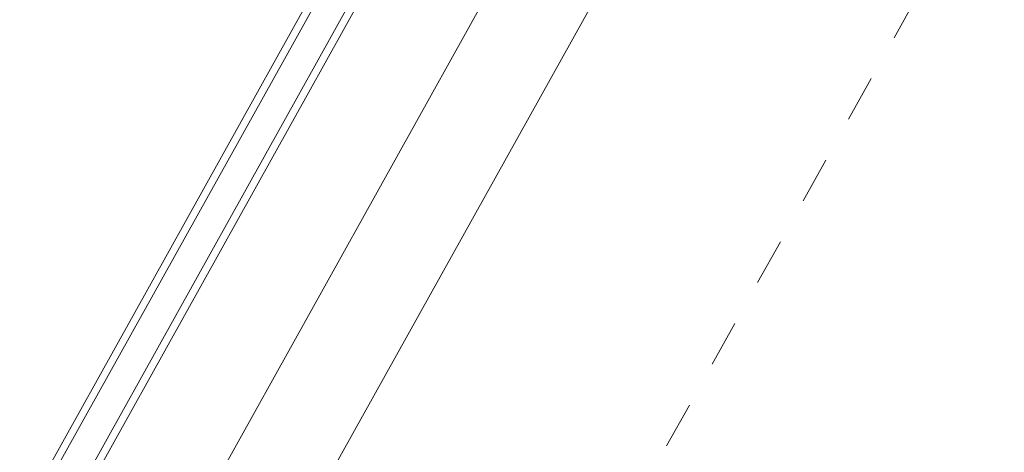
# Model space of a CAD drawing. Extents: x -613240 to -325500, y -25863 to 152403.
# Tile 87 of 254: x -389714 to -389187, y -4593 to -4361. Entities that reach past the tile are written whole.
import ezdxf

# ---------------------------------------------------------------- set-up
doc = ezdxf.new("R2010")
doc.units = 0
doc.header["$MEASUREMENT"] = 0
doc.linetypes.add('Hidden Line', pattern=[50, 25, -25])
doc.layers.add('Arch konstrukcja dachu_Nr_Pióra__21_Nr_Pióra__21', color=7, linetype='Continuous', lineweight=9)
doc.layers.add('Arch okna_Nr_Pióra__5', color=7, linetype='Continuous', lineweight=13)

msp = doc.modelspace()

# ---------------------------------------------------------------- linework, layer by layer
at = {"layer": 'Arch konstrukcja dachu_Nr_Pióra__21_Nr_Pióra__21', "linetype": 'Hidden Line'}
msp.add_line((-388722.66, -3431.64), (-389576.21, -4963.23), dxfattribs=at)
at = {"layer": 'Arch okna_Nr_Pióra__5', "linetype": 'Continuous'}
for p, q in [((-389276.67, -4011.92), (-389624.38, -4635.89)), ((-389713.95, -4628.14), (-389462.9, -4177.64)), ((-389710.45, -4630.08), (-389459.41, -4179.6)), ((-389445.33, -4187.2), (-389696.48, -4637.87)), ((-389441.84, -4189.15), (-389692.98, -4639.82)), ((-389600.73, -4699.21), (-389346.16, -4242.39))]:
    msp.add_line(p, q, dxfattribs=at)

doc.saveas('drawing.dxf')
